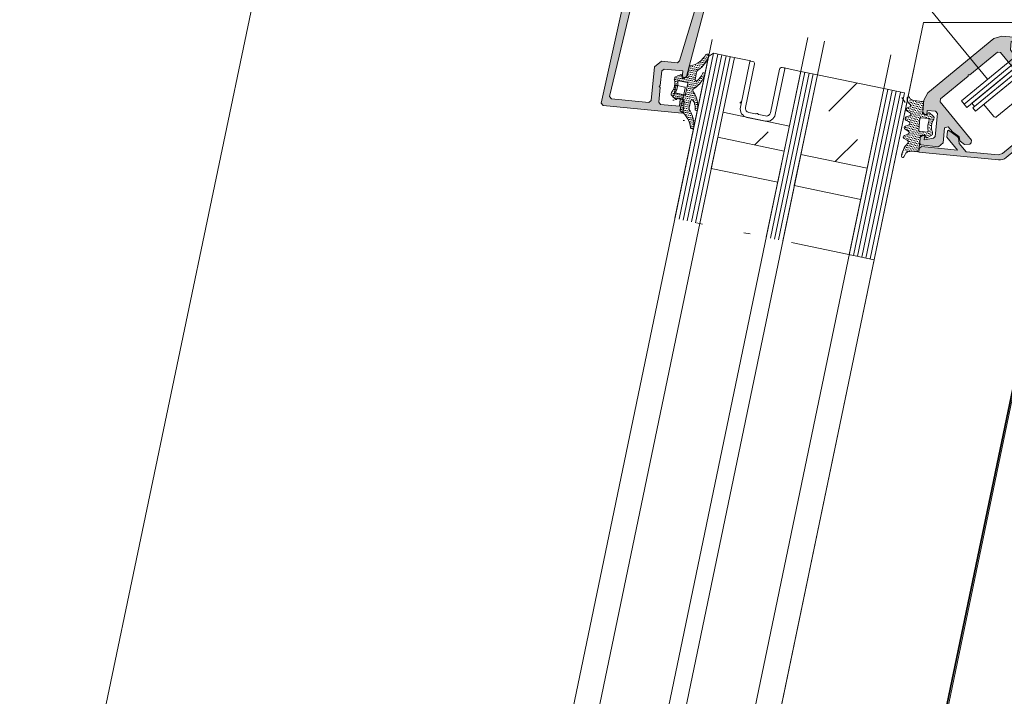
# Model space of a CAD drawing. Header units: inches. Extents: x 0 to 111471, y -105323 to 11070.
# Tile 157 of 256: x 43394 to 43418, y -27887 to -27871. Entities that reach past the tile are written whole.
import ezdxf

# ---------------------------------------------------------------- set-up
doc = ezdxf.new("R2010")
doc.units = ezdxf.units.IN
doc.header["$MEASUREMENT"] = 0
doc.linetypes.add('DIVIDE', pattern=[5.3, 2, -1, 0.15, -1, 0.15, -1])
doc.linetypes.add('GEN7', pattern=[13.75, 9.75, -1.5, 1, -1.5])
for name, color, linetype, lineweight in [('888 drzwi i okna', 4, 'Continuous', 0), ('888 sciany istniejące', 2, 'Continuous', 35), ('888 widok', 8, 'Continuous', 0), ('888 wymiary', 1, 'Continuous', 0), ('A - OPIS - opis stolarka do zestawień', 40, 'Continuous', 9), ('MB-inne', 8, 'Continuous', 9), ('MB-kreskowanie', 8, 'Continuous', 5), ('MB-osie', 4, 'GEN7', 5), ('MB-profile', 7, 'Continuous', 9), ('MB-szyby', 4, 'Continuous', 9), ('MB-urwania', 1, 'DIVIDE', 5), ('MB-uszczelki_tworzywa', 8, 'Continuous', 9), ('Wymiary', 85, 'Continuous', 18)]:
    doc.layers.add(name, color=color, linetype=linetype, lineweight=lineweight)
doc.styles.add('TS 100_wymiary', font='romans.shx', dxfattribs={"width": 0.7, "height": 16})
doc.dimstyles.new('Dim Style 100', dxfattribs={"dimtxt": 16, "dimasz": 12, "dimexe": 12, "dimexo": 2, "dimgap": 10, "dimtad": 1, "dimdec": 0, "dimzin": 9, "dimtxsty": 'TS 100_wymiary', "dimblk": 'ARCHTICK', "dimcen": 2.5, "dimdle": 12, "dimclrd": 256, "dimclrt": 2, "dimadec": 0, "dimazin": 2, "dimtfac": 1, "dimtdec": 0, "dimtix": 1, "dimtmove": 2, "dimatfit": 3, "dimfxl": 0, "dimlwd": -1, "dimarcsym": 0})
pattern_1 = [(45, (-39065.2106, 51839.8608), (1.347038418, -2e-16), [0.9525, -0.9525])]

# ---------------------------------------------------------------- blocks, each defined once
blk = doc.blocks.new('120982')
at = {"layer": 'MB-kreskowanie'}
h = blk.add_hatch(dxfattribs=at)
h.set_pattern_fill('HEX', color=256, scale=0.15, style=0)
h.set_pattern_definition([(0, (-2283.5509, -3198.4061), (0, 0.824889), [0.47625, -0.9525]), (120, (-2283.5509, -3198.4061), (-0.71437483, -0.4124445), [0.47625, -0.9525]), (60, (-2283.0746, -3198.4061), (-0.71437483, 0.4124445), [0.47625, -0.9525])])
h.paths.add_polyline_path([(7.37, -8.68), (2.55, -5.9, -0.253877), (2.37, -5.64), (2.37, -5.54), (3.2, -4.69), (3.2, -3.37, 0.267949), (2.2, -1.64), (0.5, -0.65, 0.131307), (0, -0.52, 0.131307), (-0.5, -0.65), (-2.2, -1.64, 0.267949), (-3.2, -3.37), (-3.2, -4.69), (-2.37, -5.54), (-2.37, -5.57, -0.282187), (-2.52, -5.88), (-7.37, -8.68, 0.767375), (-6.75, -11.02), (-5, -11.02), (-4.5, -11.52), (-4.5, -13.22), (-5, -13.72), (-7.5, -13.72), (-8, -14.22), (-8, -15.72), (-7.5, -16.22), (-5, -16.22), (-4.5, -16.72), (-4.5, -18.42), (-5, -18.92), (-7.5, -18.92), (-8, -19.42), (-8, -20.92), (-7.5, -21.42), (-5, -21.42), (-4.5, -21.92), (-4.5, -23.62), (-5, -24.12), (-6.75, -24.12, 0.668179), (-7.63, -26.25), (-3.36, -30.53), (-2.75, -30.45), (-0.25, -26.11), (-0.25, -14.57), (0, -14.57), (0.25, -14.57), (0.25, -26.11), (2.75, -30.45), (3.36, -30.53), (7.63, -26.25, 0.668179), (6.75, -24.12), (5, -24.12), (4.5, -23.62), (4.5, -21.92), (5, -21.42), (7.5, -21.42), (8, -20.92), (8, -19.42), (7.5, -18.92), (5, -18.92), (4.5, -18.42), (4.5, -16.72), (5, -16.22), (7.5, -16.22), (8, -15.72), (8, -14.22), (7.5, -13.72), (5, -13.72), (4.5, -13.22), (4.5, -11.52), (5, -11.02), (6.75, -11.02, 0.767375)])
at = {"layer": 'MB-uszczelki_tworzywa'}
blk.add_lwpolyline([(0, -0.52, 0.131307), (-0.5, -0.65), (-2.2, -1.64, 0.267949), (-3.2, -3.37), (-3.2, -4.69), (-2.37, -5.54), (-2.37, -5.64, -0.253877), (-2.55, -5.9), (-7.38, -8.68, 0.767327), (-6.75, -11.02), (-5, -11.02), (-4.5, -11.52), (-4.5, -13.22), (-5, -13.72), (-7.5, -13.72), (-8, -14.22), (-8, -15.72), (-7.5, -16.22), (-5, -16.22), (-4.5, -16.72), (-4.5, -18.42), (-5, -18.92), (-7.5, -18.92), (-8, -19.42), (-8, -20.92), (-7.5, -21.42), (-5, -21.42), (-4.5, -21.92), (-4.5, -23.62), (-5, -24.12), (-6.75, -24.12, 0.668179), (-7.63, -26.25), (-3.36, -30.53), (-2.75, -30.45), (-0.25, -26.11), (-0.25, -14.57), (0, -14.57), (0.25, -14.57), (0.25, -26.11), (2.75, -30.45), (3.36, -30.53), (7.63, -26.25, 0.668179), (6.75, -24.12), (5, -24.12), (4.5, -23.62), (4.5, -21.92), (5, -21.42), (7.5, -21.42), (8, -20.92), (8, -19.42), (7.5, -18.92), (5, -18.92), (4.5, -18.42), (4.5, -16.72), (5, -16.22), (7.5, -16.22), (8, -15.72), (8, -14.22), (7.5, -13.72), (5, -13.72), (4.5, -13.22), (4.5, -11.52), (5, -11.02), (6.75, -11.02, 0.767327), (7.38, -8.68), (2.55, -5.9, -0.253877), (2.37, -5.64), (2.37, -5.54), (3.2, -4.69), (3.2, -3.37, 0.267949), (2.2, -1.64), (0.5, -0.65, 0.131307)], format="xyb", close=True, dxfattribs=at)
blk = doc.blocks.new('120480')
at = {"layer": 'MB-kreskowanie'}
h = blk.add_hatch(dxfattribs=at)
h.set_pattern_fill('DOTS', color=256, scale=0.3, angle=44.9997, style=0)
h.set_pattern_definition([(44.999657, (-6524.07027, -936.7422), (-0.16837678, 0.505140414), [0, -0.47625])])
edge = h.paths.add_edge_path()
edge.add_line((-10, 1.28), (-10.1, 3.12))
edge.add_arc((-11.29, 3.06), 1.2, 3, 70)
edge.add_line((-10.88, 4.19), (-11.5, 4.41))
edge.add_arc((-11.4, 4.7), 0.3, 89.0873, 250, ccw=False)
edge.add_arc((-11.47, 0), 5, 50.3279, 89.0873, ccw=False)
edge.add_arc((-7.96, 4.23), 0.5, 230.3279, 335)
edge.add_line((-7.51, 4.02), (-7.16, 4.76))
edge.add_arc((-6.8, 4.6), 0.4, 25, 155, ccw=False)
edge.add_line((-6.44, 4.76), (-6.06, 3.96))
edge.add_arc((-5.7, 4.13), 0.4, 205, 335)
edge.add_line((-5.34, 3.96), (-4.96, 4.76))
edge.add_arc((-4.6, 4.6), 0.4, 25, 155, ccw=False)
edge.add_line((-4.24, 4.76), (-3.86, 3.96))
edge.add_arc((-3.5, 4.13), 0.4, 205, 335)
edge.add_line((-3.14, 3.96), (-2.76, 4.76))
edge.add_arc((-2.4, 4.6), 0.4, 25, 155, ccw=False)
edge.add_line((-2.04, 4.76), (-1.66, 3.96))
edge.add_arc((-1.3, 4.13), 0.4, 205, 335)
edge.add_line((-0.94, 3.96), (-0.56, 4.76))
edge.add_arc((-0.2, 4.6), 0.4, 25, 155, ccw=False)
edge.add_line((0.16, 4.76), (0.45, 4.16))
edge.add_arc((0.72, 4.28), 0.3, 205, 326.1297)
edge.add_arc((2.63, 3), 2, 95.6086, 146.1297, ccw=False)
edge.add_arc((2.46, 4.7), 0.3, 299.5385, 95.6086, ccw=False)
edge.add_arc((3.2, 3.39), 1.2, 119.5385, 180)
edge.add_line((2, 3.39), (2, 1.3))
edge.add_arc((1.7, 1.3), 0.3, 270, 360, ccw=False)
edge.add_line((1.7, 1), (-0.9, 1))
edge.add_arc((-0.9, 0.9), 0.1, 90, 180)
edge.add_line((-1, 0.9), (-1, -0.2))
edge.add_line((-1, -0.2), (-0.65, -0.3))
edge.add_arc((-0.7, -0.49), 0.2, 325, 75, ccw=False)
edge.add_line((-0.54, -0.61), (-1.29, -1.68))
edge.add_arc((-1.53, -1.5), 0.3, 270, 325, ccw=False)
edge.add_line((-1.53, -1.8), (-1.83, -1.8))
edge.add_arc((-1.83, -1.5), 0.3, 243.112, 270, ccw=False)
edge.add_arc((-3.5, -4.8), 3.4, 63.112, 116.888)
edge.add_arc((-5.17, -1.5), 0.3, 270, 296.888, ccw=False)
edge.add_line((-5.17, -1.8), (-5.47, -1.8))
edge.add_arc((-5.47, -1.5), 0.3, 215, 270, ccw=False)
edge.add_line((-5.71, -1.68), (-6.46, -0.61))
edge.add_arc((-6.3, -0.49), 0.2, 105, 215, ccw=False)
edge.add_line((-6.35, -0.3), (-6, -0.2))
edge.add_line((-6, -0.2), (-6, 0.9))
edge.add_arc((-6.1, 0.9), 0.1, 0, 90)
edge.add_line((-6.1, 1), (-9.7, 1))
edge.add_arc((-9.7, 1.3), 0.3, 183, 270, ccw=False)
edge = h.paths.add_edge_path(flags=16)
edge.add_arc((-4.9, -0.68), 0.2, 180, 284.4775)
edge.add_arc((-3.5, -6.1), 5.4, 75.5225, 104.4775, ccw=False)
edge.add_arc((-2.1, -0.68), 0.2, 255.5225, 0)
edge.add_line((-1.9, -0.68), (-1.9, 1.3))
edge.add_arc((-2.1, 1.3), 0.2, 0, 90)
edge.add_line((-2.1, 1.5), (-4.9, 1.5))
edge.add_arc((-4.9, 1.3), 0.2, 90, 180)
edge.add_line((-5.1, 1.3), (-5.1, -0.68))
at = {"layer": 'MB-uszczelki_tworzywa'}
for points in [[(0.97, 4.12, -0.583942), (0.45, 4.16), (0.16, 4.76, 0.63707), (-0.56, 4.76), (-0.94, 3.96, -0.63707), (-1.66, 3.96), (-2.04, 4.76, 0.63707), (-2.76, 4.76), (-3.14, 3.96, -0.63707), (-3.86, 3.96), (-4.24, 4.76, 0.63707), (-4.96, 4.76), (-5.34, 3.96, -0.63707), (-6.06, 3.96), (-6.44, 4.76, 0.63707), (-7.16, 4.76), (-7.51, 4.02, -0.491368), (-8.28, 3.84, 0.170751), (-11.4, 4.99, 0.845909), (-11.5, 4.41), (-10.88, 4.19, -0.300966), (-10.1, 3.12), (-10, 1.28, 0.39896), (-9.7, 1), (-6.1, 1, -0.414214), (-6, 0.9), (-6, -0.2), (-6.35, -0.3, 0.520567), (-6.46, -0.61), (-5.71, -1.68, 0.244698), (-5.47, -1.8), (-5.17, -1.8, 0.117863), (-5.04, -1.77, -0.239046), (-1.96, -1.77, 0.117863), (-1.83, -1.8), (-1.53, -1.8, 0.244698), (-1.29, -1.68), (-0.54, -0.61, 0.520567), (-0.65, -0.3), (-1, -0.2), (-1, 0.9, -0.414214), (-0.9, 1), (1.7, 1, 0.414214), (2, 1.3), (2, 3.39, -0.270108), (2.61, 4.43, 0.81029), (2.43, 4.99, 0.224081)], [(-1.9, 1.3, 0.414214), (-2.1, 1.5), (-4.9, 1.5, 0.414214), (-5.1, 1.3), (-5.1, -0.53, 0.490314), (-4.85, -0.72, -0.127017), (-2.15, -0.72, 0.490314), (-1.9, -0.53)]]:
    blk.add_lwpolyline(points, format="xyb", close=True, dxfattribs=at)
blk = doc.blocks.new('K431831X')
at = {"layer": 'MB-profile'}
blk.add_hatch(color=256, dxfattribs=at).paths.add_polyline_path([(9.25, -0.75), (9.25, -12.45), (9.75, -12.95), (10.2, -12.95), (11.16, -12.21), (11.49, -10.97), (11.47, -10.82), (11.03, -10.05), (11.01, -9.9), (11.5, -8.06), (11.5, -6.53), (12.35, -6.18), (14.88, -8.7), (16.29, -8.7), (19.26, -5.73), (19.26, -5.31), (18.2, -4.25), (17.49, -4.25), (17.14, -4.6), (17.85, -5.31), (15.94, -6.41), (15.33, -6.33), (11.48, -2.48), (11.48, -1.77), (12.9, -0.36), (13.6, -1.07), (13.96, -0.71), (13.96, -0.01), (11.93, 2.02), (10.16, 2.75), (-10.16, 2.75), (-11.93, 2.02), (-13.96, -0.01), (-13.96, -0.71), (-13.6, -1.07), (-12.9, -0.36), (-11.48, -1.77), (-11.48, -2.48), (-15.33, -6.33), (-15.94, -6.41), (-17.85, -5.31), (-17.14, -4.6), (-17.49, -4.25), (-18.2, -4.25), (-19.26, -5.31), (-19.26, -5.73), (-16.29, -8.7), (-14.88, -8.7), (-12.35, -6.18), (-11.5, -6.53), (-11.5, -8.06), (-11.01, -9.9), (-11.03, -10.05), (-11.47, -10.82), (-11.49, -10.97), (-11.16, -12.21), (-10.2, -12.95), (-9.75, -12.95), (-9.25, -12.45), (-9.25, -0.75), (-8.75, -0.25), (-0.25, -0.25), (0, 0), (0.25, -0.25), (8.75, -0.25)])
blk.add_lwpolyline([(11.93, 2.02), (13.96, -0.01), (13.96, -0.71), (13.6, -1.07), (12.9, -0.36), (11.48, -1.77), (11.48, -2.48), (15.33, -6.33), (15.94, -6.41), (17.85, -5.31), (17.14, -4.6), (17.49, -4.25), (18.2, -4.25), (19.26, -5.31), (19.26, -5.73), (16.29, -8.7), (14.88, -8.7), (12.35, -6.18), (11.5, -6.53), (11.5, -8.06), (11.01, -9.9), (11.03, -10.05), (11.47, -10.82), (11.49, -10.97), (11.16, -12.21), (10.2, -12.95), (9.75, -12.95), (9.25, -12.45), (9.25, -0.75), (8.75, -0.25), (0.25, -0.25), (0, 0), (-0.25, -0.25), (-8.75, -0.25), (-9.25, -0.75), (-9.25, -12.45), (-9.75, -12.95), (-10.2, -12.95), (-11.16, -12.21), (-11.49, -10.97), (-11.47, -10.82), (-11.03, -10.05), (-11.01, -9.9), (-11.5, -8.06), (-11.5, -6.53), (-12.35, -6.18), (-14.88, -8.7), (-16.29, -8.7), (-19.26, -5.73), (-19.26, -5.31), (-18.2, -4.25), (-17.49, -4.25), (-17.14, -4.6), (-17.85, -5.31), (-15.94, -6.41), (-15.33, -6.33), (-11.48, -2.48), (-11.48, -1.77), (-12.9, -0.36), (-13.6, -1.07), (-13.96, -0.71), (-13.96, -0.01), (-11.93, 2.02), (-10.16, 2.75), (10.16, 2.75)], close=True, dxfattribs=at)
blk = doc.blocks.new('K417942')
at = {"layer": 'MB-kreskowanie'}
blk.add_hatch(color=0, dxfattribs=at).paths.add_polyline_path([(-6.62, -19.15), (-12, -13.77), (-12, -11.26), (-11.3, -10.14), (-11.33, -9.64), (-12, -7.21), (-12.3, -7.21), (-13.3, -8.21), (-13.3, -12.19), (-19.37, -6.11), (-20.08, -6.11), (-20.71, -6.75), (-7.31, -20.16, 0.198912), (-5.54, -20.89), (5.54, -20.89, 0.198912), (7.31, -20.16), (20.72, -6.75), (20.08, -6.11), (19.37, -6.11), (13.3, -12.19), (13.3, -8.21), (12.3, -7.21), (12, -7.21), (11.32, -9.84), (11.37, -10.26), (12, -11.26), (12, -13.77), (6.62, -19.15), (5.56, -19.59), (-5.56, -19.59)])
at = {"layer": 'MB-profile', "color": 0}
blk.add_lwpolyline([(-6.62, -19.15), (-5.56, -19.59), (5.56, -19.59), (6.62, -19.15), (12, -13.77), (12, -11.26), (11.37, -10.26), (11.32, -9.84), (12, -7.21), (12.3, -7.21), (13.3, -8.21), (13.3, -12.19), (19.37, -6.11), (20.08, -6.11), (20.72, -6.75), (7.31, -20.16, -0.198912), (5.54, -20.89), (-5.54, -20.89, -0.198912), (-7.31, -20.16), (-20.71, -6.75), (-20.08, -6.11), (-19.37, -6.11), (-13.3, -12.19), (-13.3, -8.21), (-12.3, -7.21), (-12, -7.21), (-11.33, -9.64), (-11.3, -10.14), (-12, -11.26), (-12, -13.77)], format="xyb", close=True, dxfattribs=at)
blk = doc.blocks.new('120900')
at = {"layer": 'MB-kreskowanie'}
h = blk.add_hatch(dxfattribs=at)
h.set_pattern_fill('DOTS', color=256, scale=0.3, angle=90.0339, style=0)
h.set_pattern_definition([(90.033944, (778.75693, -4206.1781), (-0.47639099, 0.23784281), [0, -0.47625])])
h.paths.add_polyline_path([(-6.21, 1.67, -0.244698), (-5.97, 1.8), (-5.57, 1.8, -0.117863), (-5.44, 1.77, 0.255673), (-2.56, 1.77, -0.117863), (-2.43, 1.8), (-2.03, 1.8, -0.244698), (-1.79, 1.67), (-1.04, 0.6, -0.520567), (-1.15, 0.29), (-1.5, 0.2), (-1.5, -1), (-2.5, -1), (-2.5, 0.68, 0.496188), (-2.75, 0.87, -0.136548), (-5.24, 0.87, 0.502247), (-5.5, 0.68), (-5.5, -1), (-6.5, -1), (-6.5, 0.2), (-6.85, 0.29, -0.520567), (-6.96, 0.6)])
h.paths.add_polyline_path([(-9.5, -1.3, -0.414214), (-9.2, -1), (-7.32, -1, -0.267949), (-7.06, -1.15, 0.767327), (-6.5, -1), (-5.5, -1), (-5.5, -1.3, 0.414214), (-5.3, -1.5), (-2.7, -1.5, 0.414214), (-2.5, -1.3), (-2.5, -1), (-1.5, -1, 0.767327), (-0.94, -1.15, -0.267949), (-0.68, -1), (1.2, -1, -0.414214), (1.5, -1.3, 0.218991), (4.81, -4.25, -0.885567), (4.51, -4.99, -0.160479), (0.97, -3.34, 0.21435), (0.23, -3), (-1.42, -3, 0.674934), (-1.63, -3.51, 0.163474), (0.23, -4.4, -1), (0.23, -5, -0.19206), (-3.52, -3.25, 0.293178), (-4, -2.99, 0.293178), (-4.48, -3.25, -0.19206), (-8.23, -5, -1), (-8.23, -4.4, 0.163474), (-6.37, -3.51, 0.674934), (-6.58, -3), (-8.23, -3, 0.214349), (-8.97, -3.34, -0.160479), (-12.51, -4.99, -0.885567), (-12.81, -4.25, 0.226961)])
at = {"layer": 'MB-uszczelki_tworzywa'}
for points in [[(1.5, -1.3, 0.218991), (4.81, -4.25, -0.885567), (4.51, -4.99, -0.160479), (0.97, -3.34, 0.21435), (0.23, -3), (-1.42, -3, 0.677436), (-1.63, -3.51, 0.163474), (0.23, -4.4, -1), (0.23, -5, -0.19206), (-3.52, -3.25, 0.293178), (-4, -2.99, 0.293178), (-4.48, -3.25, -0.19206), (-8.23, -5, -1), (-8.23, -4.4, 0.163474), (-6.37, -3.51, 0.677436), (-6.58, -3), (-8.23, -3, 0.21435), (-8.97, -3.34, -0.160479), (-12.51, -4.99, -0.885567), (-12.81, -4.25, 0.226961), (-9.5, -1.3, -0.414214), (-9.2, -1), (-7.32, -1, -0.267949), (-7.06, -1.15, 0.767327), (-6.5, -1), (-6.5, 0.2), (-6.85, 0.29, -0.520567), (-6.96, 0.6), (-6.21, 1.67, -0.244698), (-5.97, 1.8), (-5.57, 1.8, -0.117863), (-5.44, 1.77, 0.255673), (-2.56, 1.77, -0.117863), (-2.43, 1.8), (-2.03, 1.8, -0.244698), (-1.79, 1.67), (-1.04, 0.6, -0.520567), (-1.15, 0.29), (-1.5, 0.2), (-1.5, -1, 0.767327), (-0.94, -1.15, -0.267949), (-0.68, -1), (1.2, -1, -0.414214)], [(-2.5, -1.3), (-2.5, 0.68, 0.490314), (-2.75, 0.87, -0.137178), (-5.25, 0.87, 0.490314), (-5.5, 0.68), (-5.5, -1.3, 0.414214), (-5.3, -1.5), (-2.7, -1.5, 0.414214)]]:
    blk.add_lwpolyline(points, format="xyb", close=True, dxfattribs=at)
blk = doc.blocks.new('wfgbfedvb')
at = {"layer": 'MB-kreskowanie'}
h = blk.add_hatch(dxfattribs=at)
h.set_pattern_fill('DOTS', color=256, scale=0.3, angle=0.0339, style=0)
h.set_pattern_definition([(0.033944, (-43014.44844, 50893.87006), (0.237842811, 0.47639099), [0, -0.47625])])
h.paths.add_polyline_path([(4002.852, 23079.862, 0.244698), (4002.834, 23079.84), (4002.826, 23079.801, 0.117863), (4002.826, 23079.787, -0.255673), (4002.767, 23079.505, 0.117863), (4002.761, 23079.492), (4002.753, 23079.453, 0.244698), (4002.761, 23079.426), (4002.851, 23079.331, 0.520567), (4002.883, 23079.335), (4002.9, 23079.368), (4003.018, 23079.343), (4003.038, 23079.442), (4002.873, 23079.476, -0.496188), (4002.86, 23079.505, 0.136548), (4002.911, 23079.75, -0.502247), (4002.935, 23079.771), (4003.1, 23079.737), (4003.12, 23079.835), (4003.002, 23079.86), (4003, 23079.896, 0.520567), (4002.972, 23079.914)])
h.paths.add_polyline_path([(4003.211, 23080.124, 0.414214), (4003.175, 23080.101), (4003.137, 23079.916, 0.267949), (4003.146, 23079.887, -0.767327), (4003.12, 23079.835), (4003.1, 23079.737), (4003.129, 23079.731, -0.414214), (4003.145, 23079.707), (4003.092, 23079.451, -0.414214), (4003.068, 23079.436), (4003.038, 23079.442), (4003.018, 23079.343, -0.767327), (4003.021, 23079.285, 0.267949), (4003.001, 23079.263), (4002.963, 23079.078, 0.414214), (4002.986, 23079.042, -0.218991), (4003.208, 23078.656, 0.885567), (4003.287, 23078.671, 0.160479), (4003.197, 23079.052, -0.21435), (4003.179, 23079.133), (4003.213, 23079.295, -0.674934), (4003.268, 23079.305, -0.163474), (4003.317, 23079.103, 1), (4003.376, 23079.091, 0.19206), (4003.28, 23079.496, -0.293178), (4003.265, 23079.549, -0.293178), (4003.3, 23079.59, 0.19206), (4003.549, 23079.924, 1), (4003.49, 23079.936, -0.163474), (4003.365, 23079.771, -0.674934), (4003.318, 23079.802), (4003.352, 23079.964, -0.214349), (4003.401, 23080.031, 0.160479), (4003.635, 23080.345, 0.885567), (4003.569, 23080.39, -0.226961)])
h = blk.add_hatch(dxfattribs=at)
h.set_pattern_fill('DASH', color=256, scale=0.3, angle=225, style=0)
h.set_pattern_definition(pattern_1)
h.paths.add_polyline_path([(4004.454, 23079.25, 0.414214), (4004.61, 23079.012), (4004.04, 23079.131), (4004.31, 23080.429), (4004.506, 23080.388), (4004.683, 23080.351)])
h.paths.add_polyline_path([(4005.613, 23078.804), (4005.043, 23078.922, 0.414214), (4005.28, 23079.078), (4005.509, 23080.18), (4005.883, 23080.102)])
h = blk.add_hatch(dxfattribs=at)
h.set_pattern_fill('DASH', color=256, scale=0.3, angle=225, style=0)
h.set_pattern_definition([(225, (-38950.6194, 52113.7999), (-6e-16, -1.347038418), [0.9525, -0.9525])])
h.paths.add_polyline_path([(4007.85, 23079.693), (4007.457, 23077.804), (4005.884, 23078.132), (4006.277, 23080.02)])
h = blk.add_hatch(dxfattribs=at)
h.set_pattern_fill('DASH', color=256, scale=0.3, angle=225, style=0)
h.set_pattern_definition(pattern_1)
h.paths.add_polyline_path([(4003.917, 23078.541), (4004.04, 23079.131), (4005.613, 23078.804), (4005.49, 23078.213)])
at = {"layer": 'MB-profile'}
h = blk.add_hatch(color=256, dxfattribs=at)
h.paths.add_polyline_path([(4004.02, 23083.178), (4004.449, 23083.53), (4004.452, 23083.565), (4004.487, 23083.562), (4004.893, 23083.895), (4004.897, 23083.938), (4004.821, 23084.03), (4004.778, 23084.034), (4004.543, 23083.841), (4004.515, 23083.843), (4004.445, 23083.928), (4004.417, 23083.931), (4004.37, 23083.893), (4004.368, 23083.865), (4004.437, 23083.78), (4004.435, 23083.752), (4004.272, 23083.618), (4004.244, 23083.621), (4004.174, 23083.706), (4004.146, 23083.709), (4004.104, 23083.674), (4004.1, 23083.639), (4004.167, 23083.558), (4004.164, 23083.529), (4003.886, 23083.297), (4003.816, 23083.304), (4003.525, 23083.769), (4003.529, 23083.811), (4003.545, 23083.824), (4003.549, 23083.866), (4003.483, 23083.97), (4003.457, 23083.979), (4003.445, 23083.969), (4003.399, 23083.971), (4002.66, 23085.154), (4002.653, 23085.176), (4002.662, 23085.264), (4002.655, 23085.286), (4002.547, 23085.417), (4002.494, 23085.401), (4001.159, 23079.346), (4001.204, 23079.292), (4003.065, 23079.11), (4003.098, 23079.137), (4003.122, 23079.386), (4003.077, 23079.441), (4003.027, 23079.446), (4003.011, 23079.276), (4002.563, 23079.32), (4002.518, 23079.375), (4002.551, 23079.718), (4002.529, 23079.745), (4002.556, 23079.768), (4002.59, 23080.111), (4002.644, 23080.156), (4003.092, 23080.112), (4003.076, 23079.943), (4003.125, 23079.938), (4003.18, 23079.983)])
h.paths.add_polyline_path([(4003.015, 23080.351), (4002.96, 23080.306), (4002.582, 23080.343), (4002.418, 23080.208), (4002.341, 23079.412), (4002.286, 23079.367), (4001.401, 23079.453), (4001.356, 23079.508), (4002.616, 23084.79), (4002.704, 23084.817), (4003.776, 23083.034), (4003.798, 23082.961)], flags=16)
at = {"layer": 'MB-inne'}
for p, q in [((4010.241, 23079.336), (4010.89, 23079.869)), ((4010.531, 23079.031), (4011.134, 23079.526)), ((4010.218, 23079.317), (4010.447, 23079.039))]:
    blk.add_line(p, q, dxfattribs=at)
blk.add_lwpolyline([(4011.106, 23080.047), (4010.025, 23079.158), (4009.962, 23079.235), (4011.043, 23080.125)], close=True, dxfattribs=at)
blk.add_arc((4010.493, 23079.077), 0.06, 219.4367, 309.4367, dxfattribs=at)
at = {"layer": 'MB-kreskowanie'}
for p, q in [((4003, 23076.597), (4003.818, 23080.531)), ((4003.098, 23076.577), (4003.916, 23080.511)), ((4003.196, 23076.556), (4004.014, 23080.49)), ((4003.295, 23076.536), (4004.113, 23080.47)), ((4003.393, 23076.515), (4004.211, 23080.449)), ((4005.163, 23076.147), (4005.982, 23080.081)), ((4005.262, 23076.127), (4006.08, 23080.061)), ((4005.36, 23076.106), (4006.178, 23080.04)), ((4007.13, 23075.738), (4007.949, 23079.672)), ((4007.229, 23075.718), (4008.047, 23079.652)), ((4007.327, 23075.697), (4008.145, 23079.631)), ((4007.425, 23075.677), (4008.244, 23079.611)), ((4007.524, 23075.656), (4008.342, 23079.59))]:
    blk.add_line(p, q, dxfattribs=at)
at = {"layer": 'MB-osie'}
blk.add_line((4010.307, 23079.918), (3999.374, 23093.21), dxfattribs=at)
at = {"layer": 'MB-profile'}
for points in [[(4003.18, 23079.983), (4003.125, 23079.938), (4003.076, 23079.943), (4003.092, 23080.112), (4002.644, 23080.156), (4002.59, 23080.111), (4002.556, 23079.768), (4002.529, 23079.745), (4002.551, 23079.718), (4002.518, 23079.375), (4002.563, 23079.32), (4003.011, 23079.276), (4003.027, 23079.446), (4003.077, 23079.441), (4003.122, 23079.386), (4003.098, 23079.137), (4003.065, 23079.11), (4001.204, 23079.292), (4001.159, 23079.346), (4002.494, 23085.401)], [(4004.02, 23083.178), (4003.18, 23079.981)], [(4003.18, 23079.983), (4003.125, 23079.938), (4003.076, 23079.943), (4003.092, 23080.112), (4002.644, 23080.156), (4002.59, 23080.111), (4002.556, 23079.768), (4002.529, 23079.745), (4002.551, 23079.718), (4002.518, 23079.375), (4002.563, 23079.32), (4003.011, 23079.276), (4003.027, 23079.446), (4003.077, 23079.441), (4003.122, 23079.386), (4003.098, 23079.137), (4003.065, 23079.11), (4001.204, 23079.292), (4001.159, 23079.346), (4002.494, 23085.401)], [(4004.02, 23083.178), (4003.18, 23079.981)], [(4003.015, 23080.351), (4002.96, 23080.306), (4002.582, 23080.343), (4002.418, 23080.208), (4002.341, 23079.412), (4002.286, 23079.367), (4001.401, 23079.453), (4001.356, 23079.508), (4002.616, 23084.79), (4002.704, 23084.817), (4003.776, 23083.034), (4003.798, 23082.961), (4003.015, 23080.349)], [(4003.015, 23080.351), (4002.96, 23080.306), (4002.582, 23080.343), (4002.418, 23080.208), (4002.341, 23079.412), (4002.286, 23079.367), (4001.401, 23079.453), (4001.356, 23079.508), (4002.616, 23084.79), (4002.704, 23084.817), (4003.776, 23083.034), (4003.798, 23082.961), (4003.015, 23080.349)]]:
    blk.add_lwpolyline(points, dxfattribs=at)
blk.add_lwpolyline([(4005.441, 23080.194), (4005.49, 23080.184, -0.414214), (4005.505, 23080.16), (4005.28, 23079.078, -0.414214), (4005.043, 23078.922), (4004.61, 23079.012, -0.414214), (4004.454, 23079.25), (4004.679, 23080.332, -0.414214), (4004.703, 23080.347), (4004.752, 23080.337, -0.414214), (4004.791, 23080.278), (4004.576, 23079.245, 0.414214), (4004.654, 23079.126), (4004.815, 23079.093, 0.198912), (4004.83, 23079.096), (4004.84, 23079.102, -0.414214), (4004.868, 23079.096), (4004.874, 23079.086, 0.198912), (4004.887, 23079.078), (4005.048, 23079.044, 0.414214), (4005.166, 23079.122), (4005.381, 23080.155, -0.414214)], format="xyb", close=True, dxfattribs=at)
at = {"layer": 'MB-szyby'}
for p, q in [((4002.901, 23076.618), (4003.699, 23080.453)), ((4004.31, 23080.429), (4003.491, 23076.495)), ((4003.698, 23080.455), (4003.817, 23080.533)), ((4003.817, 23080.533), (4004.308, 23080.43)), ((4004.308, 23080.43), (4004.505, 23080.389)), ((4004.702, 23080.349), (4004.505, 23080.389)), ((4005.883, 23080.102), (4005.065, 23076.168)), ((4005.883, 23080.102), (4005.49, 23080.184)), ((4005.49, 23078.213), (4005.883, 23080.102)), ((4006.277, 23080.02), (4005.883, 23080.102)), ((4005.458, 23076.086), (4006.277, 23080.02)), ((4007.85, 23079.693), (4007.032, 23075.759)), ((4008.342, 23079.59), (4007.85, 23079.693)), ((4007.622, 23075.636), (4008.42, 23079.472)), ((4008.357, 23079.362), (4008.279, 23079.481))]:
    blk.add_line(p, q, dxfattribs=at)
at = {"layer": 'MB-urwania'}
blk.add_line((4007.622, 23075.636), (4002.901, 23076.618), dxfattribs=at)
at = {"layer": 'MB-uszczelki_tworzywa'}
blk.add_line((4004.04, 23079.131), (4005.613, 23078.804), dxfattribs=at)
for points in [[(4010.993, 23080.343), (4010.929, 23080.42), (4009.694, 23079.404), (4009.757, 23079.326)], [(4011.056, 23080.265), (4010.993, 23080.343), (4009.757, 23079.326), (4009.821, 23079.249)], [(4011.004, 23080.093), (4010.941, 23080.17), (4009.937, 23079.344), (4010, 23079.267)], [(4006.277, 23080.02), (4005.884, 23078.132), (4007.457, 23077.804), (4007.85, 23079.693)], [(4005.49, 23078.213), (4005.337, 23077.476), (4003.763, 23077.803), (4003.917, 23078.541)], [(4007.457, 23077.804), (4007.304, 23077.067), (4005.73, 23077.394), (4005.884, 23078.132)]]:
    blk.add_lwpolyline(points, close=True, dxfattribs=at)
blk.add_lwpolyline([(4003.068, 23079.436), (4002.873, 23079.476, -0.490314), (4002.859, 23079.505, 0.137178), (4002.91, 23079.751, -0.490314), (4002.935, 23079.771), (4003.129, 23079.731, -0.414214), (4003.145, 23079.707), (4003.092, 23079.451, -0.414214)], format="xyb", close=True, dxfattribs=at)
at = {"color": 0, "xscale": 0.09998658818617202, "yscale": 0.09998658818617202, "zscale": 0.09998658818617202, "rotation": 39.43665992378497}
blk.add_blockref('120982', (4006.851, 23084.12), dxfattribs=at)
for name, p, xscale, yscale, zscale, rotation in [('K431831X', (4009.851, 23080.023), 0.09998658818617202, 0.09998658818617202, 0.09998658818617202, 39.43665992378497), ('K417942', (4009.851, 23080.023), 0.09998658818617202, 0.09998658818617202, 0.09998658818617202, 39.43665992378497), ('120900', (4002.952, 23079.326), -0.1004566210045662, 0.1004566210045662, 0.1004566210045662, 78.25187969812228), ('120480', (4008.876, 23079.177), 0.0999865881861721, 0.0999865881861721, 0.0999865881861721, 84.43696985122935)]:
    blk.add_blockref(name, p, dxfattribs=dict(xscale=xscale, yscale=yscale, zscale=zscale, rotation=rotation))
blk = doc.blocks.new('_ArchTick')
at = {"layer": 'Wymiary', "color": 0, "const_width": 0.15}
blk.add_lwpolyline([(-0.5, -0.5), (0.5, 0.5)], dxfattribs=at)
blk = doc.blocks.new('*D692')
at = {"layer": '888 wymiary', "ltscale": 0.01}
blk.add_line((43526.868, -28000.919), (43551.28, -27884.881), dxfattribs=at)
at = {"layer": '888 wymiary', "color": 0, "lineweight": -2, "ltscale": 0.01}
for p, q in [((43529.238, -27892.506), (43560.553, -27899.095)), ((43509.767, -27985.059), (43541.081, -27991.647))]:
    blk.add_line(p, q, dxfattribs=at)
at = {"layer": 'Defpoints', "color": 0}
for p in [(43415.162, -27868.507), (43548.81, -27896.624), (43395.076, -27960.93)]:
    blk.add_point(p, dxfattribs=at)
at = {"layer": '888 wymiary', "linetype": 'ByBlock', "xscale": 12, "yscale": 12, "zscale": 12}
for p, rotation in [((43548.81, -27896.624), 78.1191764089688), ((43529.338, -27989.176), 258.1191764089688)]:
    blk.add_blockref('_ArchTick', p, dxfattribs=dict(at, rotation=rotation))
at = {"layer": '888 wymiary', "color": 2, "ltscale": 0.01, "insert": (43521.46, -27939.194), "char_height": 16, "attachment_point": 5, "rotation": 78.1192, "style": 'TS 100_wymiary'}
blk.add_mtext('95', dxfattribs=at)
blk = doc.blocks.new('*D693')
at = {"layer": '888 wymiary', "ltscale": 0.01}
blk.add_line((43622.933, -28121.756), (43665.374, -27910.557), dxfattribs=at)
at = {"layer": '888 wymiary', "color": 0, "lineweight": -2, "ltscale": 0.01}
for p, q in [((43643.401, -27918.382), (43674.774, -27924.686)), ((43605.689, -28106.051), (43637.062, -28112.355))]:
    blk.add_line(p, q, dxfattribs=at)
at = {"layer": 'Defpoints', "color": 0}
for p in [(43417.702, -27873.027), (43663.009, -27922.322), (43379.99, -28060.696)]:
    blk.add_point(p, dxfattribs=at)
at = {"layer": '888 wymiary', "linetype": 'ByBlock', "xscale": 12, "yscale": 12, "zscale": 12}
for p, rotation in [((43663.009, -27922.322), 78.6376525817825), ((43625.297, -28109.991), 258.6376525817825)]:
    blk.add_blockref('_ArchTick', p, dxfattribs=dict(at, rotation=rotation))
at = {"layer": '888 wymiary', "color": 2, "ltscale": 0.01, "insert": (43626.506, -28012.61), "char_height": 16, "attachment_point": 5, "rotation": 78.6377, "style": 'TS 100_wymiary'}
blk.add_mtext('191', dxfattribs=at)
blk = doc.blocks.new('*D694')
at = {"layer": '888 wymiary', "color": 0, "lineweight": -2}
for p, q in [((43415.569, -28130.691), (43415.569, -28162.691)), ((43530.711, -28130.691), (43530.711, -28162.691))]:
    blk.add_line(p, q, dxfattribs=at)
at = {"layer": '888 wymiary'}
blk.add_line((43403.569, -28150.691), (43542.711, -28150.691), dxfattribs=at)
at = {"layer": 'Defpoints', "color": 0}
for p in [(43530.711, -27865.748), (43415.569, -27869.009), (43530.711, -28150.691)]:
    blk.add_point(p, dxfattribs=at)
at = {"layer": '888 wymiary', "linetype": 'ByBlock', "xscale": 12, "yscale": 12, "zscale": 12, "rotation": 180}
blk.add_blockref('_ArchTick', (43415.569, -28150.691), dxfattribs=at)
at = {"layer": '888 wymiary', "linetype": 'ByBlock', "xscale": 12, "yscale": 12, "zscale": 12}
blk.add_blockref('_ArchTick', (43530.711, -28150.691), dxfattribs=at)
at = {"layer": '888 wymiary', "color": 2, "ltscale": 0.01, "insert": (43473.14, -28132.691), "char_height": 16, "attachment_point": 5, "style": 'TS 100_wymiary'}
blk.add_mtext('115', dxfattribs=at)
blk = doc.blocks.new('*D708')
at = {"layer": '888 wymiary', "color": 0, "lineweight": -2, "ltscale": 0.01}
for p, q in [((43418.644, -28259.854), (43418.644, -28291.854)), ((45099.62, -28259.854), (45099.62, -28291.854))]:
    blk.add_line(p, q, dxfattribs=at)
at = {"layer": '888 wymiary', "ltscale": 0.01}
blk.add_line((43406.644, -28279.854), (45111.62, -28279.854), dxfattribs=at)
at = {"layer": 'Defpoints', "color": 0}
for p in [(45099.62, -27871.925), (43418.644, -27872.277), (45099.62, -28279.854)]:
    blk.add_point(p, dxfattribs=at)
at = {"layer": '888 wymiary', "linetype": 'ByBlock', "xscale": 12, "yscale": 12, "zscale": 12, "rotation": 180}
blk.add_blockref('_ArchTick', (43418.644, -28279.854), dxfattribs=at)
at = {"layer": '888 wymiary', "linetype": 'ByBlock', "xscale": 12, "yscale": 12, "zscale": 12}
blk.add_blockref('_ArchTick', (45099.62, -28279.854), dxfattribs=at)
at = {"layer": '888 wymiary', "color": 2, "ltscale": 0.01, "insert": (44259.132, -28261.854), "char_height": 16, "attachment_point": 5, "style": 'TS 100_wymiary'}
blk.add_mtext('1681', dxfattribs=at)
blk = doc.blocks.new('*D837')
at = {"layer": '888 wymiary', "color": 0, "lineweight": -2, "ltscale": 0.01}
for p, q in [((43419.563, -28220.234), (43419.563, -28252.234)), ((43449.62, -28220.234), (43449.62, -28252.234))]:
    blk.add_line(p, q, dxfattribs=at)
at = {"layer": '888 wymiary', "ltscale": 0.01}
for p, q in [((43461.62, -28240.234), (43407.563, -28240.234)), ((43419.563, -28240.234), (43407.563, -28240.234)), ((43449.62, -28240.234), (43461.62, -28240.234))]:
    blk.add_line(p, q, dxfattribs=at)
at = {"layer": 'Defpoints', "color": 0}
for p in [(43419.563, -27869.956), (43449.62, -27871.925), (43419.563, -28240.234)]:
    blk.add_point(p, dxfattribs=at)
at = {"layer": '888 wymiary', "linetype": 'ByBlock', "xscale": 12, "yscale": 12, "zscale": 12}
blk.add_blockref('_ArchTick', (43419.563, -28240.234), dxfattribs=at)
at = {"layer": '888 wymiary', "linetype": 'ByBlock', "xscale": 12, "yscale": 12, "zscale": 12, "rotation": 180}
blk.add_blockref('_ArchTick', (43449.62, -28240.234), dxfattribs=at)
at = {"layer": '888 wymiary', "color": 2, "ltscale": 0.01, "insert": (43434.592, -28222.234), "char_height": 16, "attachment_point": 5, "style": 'TS 100_wymiary'}
blk.add_mtext('30', dxfattribs=at)
blk = doc.blocks.new('*D967')
at = {"layer": '888 wymiary', "ltscale": 0.01}
blk.add_line((43603.731, -27975.058), (43618.792, -27902.712), dxfattribs=at)
at = {"layer": '888 wymiary', "color": 0, "lineweight": -2, "ltscale": 0.01}
for p, q in [((43596.766, -27910.383), (43628.095, -27916.905)), ((43586.597, -27959.234), (43617.925, -27965.756))]:
    blk.add_line(p, q, dxfattribs=at)
at = {"layer": 'Defpoints', "color": 0}
for p in [(43417.162, -27872.994), (43616.347, -27914.46), (43406.992, -27921.844)]:
    blk.add_point(p, dxfattribs=at)
at = {"layer": '888 wymiary', "linetype": 'ByBlock', "xscale": 12, "yscale": 12, "zscale": 12}
for p, rotation in [((43616.347, -27914.46), 78.24024352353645), ((43606.177, -27963.31), 258.2402435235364)]:
    blk.add_blockref('_ArchTick', p, dxfattribs=dict(at, rotation=rotation))
at = {"layer": '888 wymiary', "color": 2, "ltscale": 0.01, "insert": (43593.64, -27935.216), "char_height": 16, "attachment_point": 5, "rotation": 78.2402, "style": 'TS 100_wymiary'}
blk.add_mtext('50', dxfattribs=at)

msp = doc.modelspace()

# ---------------------------------------------------------------- linework, layer by layer
at = {"layer": '888 drzwi i okna', "ltscale": 0.01}
for points in [[(45085.688, -27870.57), (43415.613, -27870.568), (43378.841, -28047.385)], [(43412.87, -27870.927), (43376.243, -28047.047)], [(43410.605, -27870.968), (43374.045, -28046.762)], [(43413.264, -27871.009), (43376.643, -28047.099)], [(43414.837, -27871.336), (43378.242, -28047.307)], [(43376.364, -28059.297), (43415.383, -27871.672)], [(43376.364, -28059.297), (43415.383, -27871.672)], [(43410.479, -27874.534), (43374.645, -28046.84)]]:
    msp.add_lwpolyline(points, dxfattribs=at)
at = {"layer": '888 sciany istniejące', "ltscale": 0.01}
msp.add_lwpolyline([(43379.99, -28060.696), (43419.53, -27870.57), (45099.62, -27870.57)], dxfattribs=at)
at = {"layer": '888 widok', "ltscale": 0.01}
msp.add_lwpolyline([(43360.623, -28057.12), (43403.02, -27854.361), (45098.656, -27854.361)], dxfattribs=at)
at = {"layer": 'A - OPIS - opis stolarka do zestawień', "ltscale": 0.01}
msp.add_lwpolyline([(43419.054, -27873.044), (43400.742, -27961.094)], dxfattribs=at)

# ---------------------------------------------------------------- block references
at = {"layer": 'A - OPIS - opis stolarka do zestawień'}
msp.add_blockref('wfgbfedvb', (39406.821, -50951.828), dxfattribs=at)

# ---------------------------------------------------------------- dimensions: what is measured, and where the dimension line sits
at = {"layer": '888 wymiary'}
dim = msp.add_linear_dim(base=(43530.711, -28150.691), p1=(43415.569, -27869.009), p2=(43530.711, -27865.748), dimstyle='Dim Style 100', dxfattribs=at)
dim.commit()
dim.dimension.update_dxf_attribs({"geometry": '*D694', "text_midpoint": (43473.14, -28132.691)})
at = {"layer": '888 wymiary', "ltscale": 0.01}
dim = msp.add_linear_dim(base=(43548.81, -27896.624), p1=(43395.076, -27960.93), p2=(43415.162, -27868.507), angle=258.1192, dimstyle='Dim Style 100', dxfattribs=at)
dim.commit()
dim.dimension.update_dxf_attribs({"geometry": '*D692', "text_midpoint": (43521.46, -27939.194)})
for base, p1, p2, picture, middle in [((43419.563, -28240.234), (43449.62, -27871.925), (43419.563, -27869.956), '*D837', (43434.592, -28222.234)), ((45099.62, -28279.854), (43418.644, -27872.277), (45099.62, -27871.925), '*D708', (44259.132, -28261.854))]:
    dim = msp.add_linear_dim(base=base, p1=p1, p2=p2, dimstyle='Dim Style 100', dxfattribs=at)
    dim.commit()
    dim.dimension.update_dxf_attribs({"geometry": picture, "text_midpoint": middle})
for p1, p2, distance, picture, middle in [((43379.99, -28060.696), (43417.702, -27873.027), -250.211, '*D693', (43626.506, -28012.61)), ((43406.992, -27921.844), (43417.162, -27872.994), -203.455, '*D967', (43593.64, -27935.216))]:
    dim = msp.add_aligned_dim(p1=p1, p2=p2, distance=distance, dimstyle='Dim Style 100', dxfattribs=at)
    dim.commit()
    dim.dimension.update_dxf_attribs({"geometry": picture, "text_midpoint": middle})

doc.saveas('drawing.dxf')
